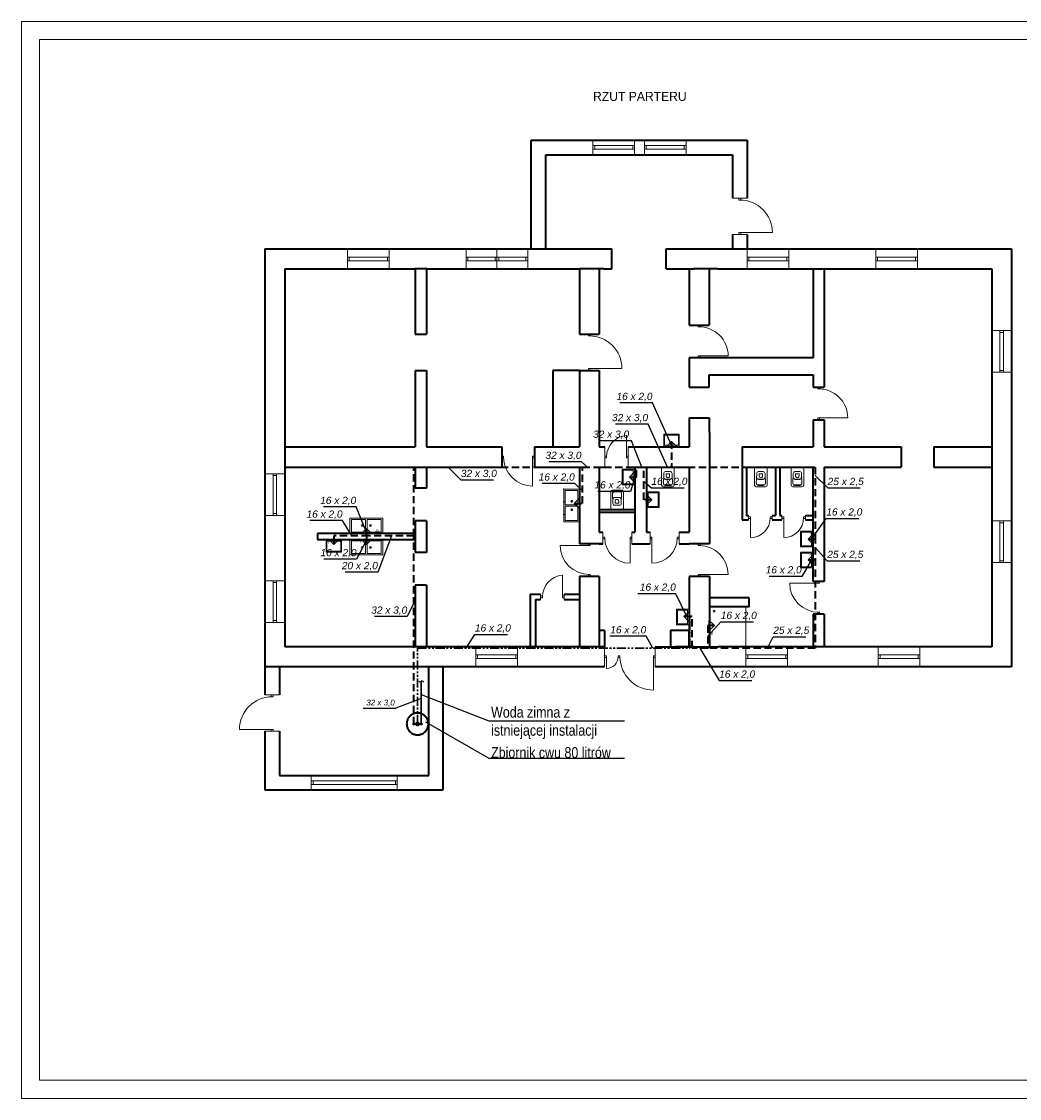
# Model space of a CAD drawing. Header units: millimetres. Extents: x 39871 to 53385, y 51832 to 57813.
# Tile 1 of 88: x 39871 to 42624, y 51832 to 54802. Entities that reach past the tile are written whole.
import ezdxf
from ezdxf import colors
from ezdxf.entities.mleader import LeaderData, LeaderLine
from ezdxf.enums import TextEntityAlignment as Align
from ezdxf.lldxf.tags import DXFTag
from ezdxf.math import Vec2, Vec3

# ---------------------------------------------------------------- set-up
doc = ezdxf.new("R2010")
doc.units = ezdxf.units.MM
doc.linetypes.add('DASHEDX2', pattern=[1.5, 1, -0.5])
doc.linetypes.add('PHANTOM', pattern=[2.5, 1.25, -0.25, 0.25, -0.25, 0.25, -0.25])
for name, color, linetype, lineweight in [('_OZC', 1, 'Continuous', 35), ('cienka', 250, 'Continuous', 18), ('gruba', 8, 'Continuous', 40), ('IS_ARMATURA', 7, 'Continuous', 35), ('IS_KAN_OPIS', 7, 'Continuous', 30), ('IS_KT_OPIS', 100, 'Continuous', 15), ('IS_WC', 1, 'DASHEDX2', 35), ('IS_WZ', 5, 'Continuous', 30), ('KRESKOWANIE', 9, 'Continuous', 0), ('wymiary', 8, 'Continuous', 15)]:
    doc.layers.add(name, color=color, linetype=linetype, lineweight=lineweight)
for name, color, linetype in [('CP_UCSSPEC', 8, 'Continuous'), ('IS_Opisy_działek_Wodociag', 7, 'SOLID'), ('IS_Text_Odbiornikow_Wodociag', 7, 'Continuous')]:
    doc.layers.add(name, color=color, linetype=linetype)
doc.layers.add('IS_Cyrkulacja', color=7, linetype='PHANTOM', lineweight=30, true_color=0x800080)
for name, color, linetype, true_color in [('IS_Inne_Urzadzenia_Therm', 7, 'SOLID', 0x000000), ('IS_Inne_Urzadzenia_Wodociag', 7, 'SOLID', 0x000000), ('IS_Odbiorniki', 7, 'SOLID', 0x000000)]:
    doc.layers.add(name, color=color, linetype=linetype, true_color=true_color)
doc.styles.add('ARIAL', font='ARIALN.TTF')
doc.styles.add('CP_ATTR', font='romans.shx')
doc.styles.get("Standard").update_dxf_attribs({"font": 'GOTHIC.TTF'})
tags = doc.linetypes.add('SOLID', pattern=[10, 10, 0]).pattern_tags.tags
tags[6:7] = [DXFTag(74, 4), DXFTag(75, 0), DXFTag(340, '0'), DXFTag(46, 0.0), DXFTag(50, 0.0), DXFTag(44, 0.0), DXFTag(45, 0.0)]
tags[4:5] = [DXFTag(74, 4), DXFTag(75, 0), DXFTag(340, '0'), DXFTag(46, 0.0), DXFTag(50, 0.0), DXFTag(44, 0.0), DXFTag(45, 0.0)]

# ---------------------------------------------------------------- blocks, each defined once
blk = doc.blocks.new('2dar_Flush03_ff7hats')
for p, q in [((-13.5, 0), (13.5, 0)), ((-17.5, -49), (-17.5, -4)), ((-11.5, -17.6), (-12.5, -44.4)), ((-6.7, -12), (6.7, -12)), ((-4.8, -17.9), (4.8, -17.9)), ((-4.8, -17.9), (-4.8, -23.5)), ((4.8, -17.9), (4.8, -23.5)), ((11.5, -17.6), (12.5, -44.4)), ((17.5, -4), (17.5, -49)), ((-12.5, -54), (12.5, -54)), ((-7.7, -48.9), (7.7, -48.9)), ((-7.7, -50), (7.7, -50)), ((-6.2, -33.2), (6.2, -33.2)), ((-6.2, -33.8), (6.2, -33.8))]:
    blk.add_line(p, q)
for centre, radius, start, end in [((-13.5, -4), 4, 90, 180), ((13.5, -4), 4, 0, 90), ((-12.5, -49), 5, 180, 270), ((12.5, -49), 5, 270, 0)]:
    blk.add_arc(centre, radius, start, end)
for centre, major_axis, start_param, end_param in [((-5.6, -25.7), (0, 7.54), 1.795387, 3.036651), ((-5.6, -26.3), (0, 7.54), 1.783388, 3.036651), ((-6.7, -17.6), (0, 5.59), 0, 1.570796), ((0, -23.5), (0, 5.59), 1.570796, 4.712389), ((5.5, -25.7), (0, 7.62), 3.249935, 4.46248), ((5.5, -26.2), (0, 7.62), 3.249935, 4.473293), ((6.7, -17.6), (0, 5.59), -1.570796, 0), ((-7.7, -43.3), (0, 5.59), 1.664853, 3.141593), ((-7.7, -44.4), (0, 5.59), 1.570796, 3.141593), ((7.7, -43.3), (0, 5.59), 3.141593, 4.618332), ((7.7, -44.4), (0, 5.59), 3.141593, 4.712389)]:
    blk.add_ellipse(centre, major_axis=major_axis, ratio=0.860324, start_param=start_param, end_param=end_param)
at = {"style": 'CP_ATTR', "flags": 9}
for tag in ['OTHER', 'PRICE', 'WEIGHT', 'CHARACTER', 'ORDER-NO', 'PRODUCT-TYPE', 'ARTICLE', 'PRODUCER', 'NUMBER', 'GROUP', 'NAME']:
    blk.add_attdef(tag, text='', height=0.00005, dxfattribs=at).set_placement((-14.7, -2.6), align=Align.MIDDLE_LEFT)
blk = doc.blocks.new('cp_insbp_1')
blk.add_point((0, 0))
at = {"style": 'CP_ATTR', "flags": 9}
for tag in ['FORM', 'TYPE', 'ID', 'WIDTH', 'HEIGHT', 'SYSTEM', 'VERSION', 'PIPE', 'OTHER']:
    blk.add_attdef(tag, text='', height=0.00005, dxfattribs=at).set_placement((-1, 1), align=Align.MIDDLE_LEFT)
blk = doc.blocks.new('cp_insbp_2')
blk.add_point((0, 0))
at = {"style": 'CP_ATTR', "flags": 9}
for tag in ['FORM', 'TYPE', 'ID', 'WIDTH', 'HEIGHT', 'SYSTEM', 'VERSION', 'PIPE', 'OTHER']:
    blk.add_attdef(tag, text='', height=0.00005, dxfattribs=at).set_placement((-1, 1), align=Align.MIDDLE_LEFT)
blk = doc.blocks.new('cp_insbp_3')
blk.add_point((0, 0))
at = {"style": 'CP_ATTR', "flags": 9}
for tag in ['OTHER', 'PIPE', 'VERSION', 'SYSTEM', 'HEIGHT', 'WIDTH', 'ID', 'TYPE', 'FORM']:
    blk.add_attdef(tag, text='', height=0.00005, dxfattribs=at).set_placement((-1, 1), align=Align.MIDDLE_LEFT)
blk = doc.blocks.new('2DARZ_115a_f5x525s')
for p, q in [((-21.5, 0), (21.5, 0)), ((-21.5, 0), (-21.5, -35)), ((21.5, 0), (21.5, -35)), ((-19, -5), (19, -5)), ((-19, -5), (-19, -32.5)), ((19, -5), (19, -32.5)), ((-21.5, -35), (21.5, -35)), ((-19, -32.5), (19, -32.5))]:
    blk.add_line(p, q)
blk.add_circle((0, -10.9), 1.75)
at = {"layer": 'CP_UCSSPEC', "xscale": 0.005, "yscale": 0.005, "zscale": 0.005}
for name, p in [('cp_insbp_2', (-21.5, 0)), ('cp_insbp_1', (0, 0)), ('cp_insbp_3', (21.5, 0))]:
    blk.add_blockref(name, p, dxfattribs=at)
at = {"style": 'CP_ATTR', "flags": 9}
for tag in ['OTHER', 'PRICE', 'WEIGHT', 'CHARACTER', 'ORDER-NO', 'PRODUCT-TYPE', 'ARTICLE', 'PRODUCER', 'NUMBER', 'GROUP', 'NAME']:
    blk.add_attdef(tag, text='', height=0.00005, dxfattribs=at).set_placement((-9.4, -1.2), align=Align.MIDDLE_LEFT)
blk = doc.blocks.new('cp_insbp_4')
blk.add_point((0, 0))
at = {"style": 'CP_ATTR', "flags": 9}
for tag in ['FORM', 'TYPE', 'ID', 'WIDTH', 'HEIGHT', 'SYSTEM', 'VERSION', 'PIPE', 'OTHER']:
    blk.add_attdef(tag, text='', height=0.0000025, dxfattribs=at).set_placement((0, 0), align=Align.MIDDLE_LEFT)
blk = doc.blocks.new('G$CBFF5C414')
for p, q in [((0, 43), (90.4, 43)), ((0, 0), (0, 43)), ((4, 39), (43.2, 39)), ((4, 4), (4, 39)), ((43.2, 39), (43.2, 4)), ((86.4, 39), (47.2, 39)), ((47.2, 39), (47.2, 4)), ((86.4, 4), (86.4, 39)), ((90.4, 43), (90.4, 0)), ((90.4, 0), (0, 0)), ((43.2, 4), (4, 4)), ((47.2, 4), (86.4, 4))]:
    blk.add_line(p, q)
for centre in [(33.6, 20.7), (56.8, 20.7)]:
    blk.add_circle(centre, 2.5)
at = {"layer": 'CP_UCSSPEC'}
for name, p, xscale, yscale, zscale in [('cp_insbp_2', (0, 43), 0.005, 0.005, 0.005), ('cp_insbp_1', (35, 43), 0.005, 0.005, 0.005), ('cp_insbp_3', (70, 43), 0.005, 0.005, 0.005), ('cp_insbp_4', (35, 21.5), 0.1, 0.1, 0.1), ('cp_insbp_4', (55.4, 21.5), -0.1, 0.1, 0.1)]:
    blk.add_blockref(name, p, dxfattribs=dict(at, xscale=xscale, yscale=yscale, zscale=zscale))
at = {"style": 'CP_ATTR', "flags": 9}
for tag in ['NAME', 'GROUP', 'NUMBER', 'PRODUCER', 'ARTICLE', 'PRODUCT-TYPE', 'ORDER-NO', 'CHARACTER', 'WEIGHT', 'PRICE', 'OTHER']:
    blk.add_attdef(tag, text='', height=0.00005, dxfattribs=at).set_placement((20.8, 43), align=Align.MIDDLE_LEFT)
blk = doc.blocks.new('G$C05CD4EAE')
at = {"layer": 'cienka'}
for p, q in [((975, 1792), (975, 1752)), ((1090, 1792), (1090, 1752)), ((1117, 1792), (1117, 1752)), ((1232, 1792), (1232, 1752)), ((1090, 1777), (975, 1777)), ((1090, 1767), (975, 1767)), ((980, 1777), (980, 1767)), ((1085, 1777), (1085, 1767)), ((1232, 1777), (1117, 1777)), ((1232, 1767), (1117, 1767)), ((1122, 1777), (1122, 1767)), ((1227, 1777), (1227, 1767)), ((1400, 1632), (1360, 1632)), ((1377.5, 1627), (1377.5, 1632)), ((1377.5, 1627), (1382.5, 1627)), ((1382.5, 1627), (1382.5, 1632)), ((1400, 1532), (1360, 1532)), ((1382.5, 1537), (1377.5, 1537)), ((1377.5, 1532), (1377.5, 1537)), ((1380, 1537), (1470, 1537)), ((1382.5, 1532), (1382.5, 1537)), ((298, 1492), (298, 1437)), ((413, 1492), (413, 1437)), ((625, 1492), (625, 1437)), ((710, 1492), (710, 1437)), ((795, 1492), (795, 1437)), ((1400, 1492), (1400, 1437)), ((1515, 1492), (1515, 1437)), ((1755, 1492), (1755, 1437)), ((1870, 1492), (1870, 1437)), ((413, 1469.5), (298, 1469.5)), ((413, 1459.5), (298, 1459.5)), ((303, 1469.5), (303, 1459.5)), ((408, 1469.5), (408, 1459.5)), ((625, 1469.5), (710, 1469.5)), ((625, 1459.5), (710, 1459.5)), ((630, 1469.5), (630, 1459.5)), ((705, 1469.5), (705, 1459.5)), ((795, 1469.5), (710, 1469.5)), ((795, 1459.5), (710, 1459.5)), ((715, 1469.5), (715, 1459.5)), ((790, 1469.5), (790, 1459.5)), ((1515, 1469.5), (1400, 1469.5)), ((1515, 1459.5), (1400, 1459.5)), ((1405, 1469.5), (1405, 1459.5)), ((1510, 1469.5), (1510, 1459.5)), ((1870, 1469.5), (1755, 1469.5)), ((1870, 1459.5), (1755, 1459.5)), ((1760, 1469.5), (1760, 1459.5)), ((1865, 1469.5), (1865, 1459.5)), ((1265.5, 1277), (1265.5, 1282)), ((1270.5, 1277), (1270.5, 1282)), ((962.5, 1252), (962.5, 1257)), ((962.5, 1252), (967.5, 1252)), ((967.5, 1252), (967.5, 1257)), ((1265.5, 1277), (1270.5, 1277)), ((2075, 1267), (2130, 1267)), ((2097.5, 1267), (2097.5, 1152)), ((2097.5, 1262), (2107.5, 1262)), ((2107.5, 1267), (2107.5, 1152)), ((1240.5, 1192), (1240.5, 1192)), ((1270.5, 1197), (1265.5, 1197)), ((1265.5, 1192), (1265.5, 1197)), ((1268, 1197), (1348, 1197)), ((1270.5, 1192), (1270.5, 1197)), ((967.5, 1162), (962.5, 1162)), ((962.5, 1157), (962.5, 1162)), ((965, 1162), (1055, 1162)), ((967.5, 1157), (967.5, 1162)), ((2075, 1152), (2130, 1152)), ((2097.5, 1157), (2107.5, 1157)), ((1595.3, 1106), (1595.3, 1111)), ((1595.3, 1106), (1600.3, 1106)), ((1600.3, 1106), (1600.3, 1111)), ((1600.3, 1026), (1595.3, 1026)), ((1595.3, 1021), (1595.3, 1026)), ((1597.8, 1026), (1677.8, 1026)), ((1600.3, 1021), (1600.3, 1026)), ((1067.5, 918), (1067.5, 978)), ((1007.5, 946), (1007.5, 890)), ((1007.5, 910.5), (1007.5, 925.5)), ((1072.5, 890), (1072.5, 946)), ((728.5, 920.5), (723.5, 920.5)), ((728.5, 915.5), (723.5, 915.5)), ((728.5, 915.5), (728.5, 920.5)), ((808.5, 915.5), (808.5, 920.5)), ((808.5, 920.5), (813.5, 920.5)), ((808.5, 918), (808.5, 838)), ((808.5, 915.5), (813.5, 915.5)), ((1012.5, 920.5), (1007.5, 920.5)), ((1012.5, 915.5), (1007.5, 915.5)), ((1012.5, 915.5), (1012.5, 920.5)), ((1067.5, 915.5), (1067.5, 920.5)), ((1067.5, 920.5), (1072.5, 920.5)), ((1067.5, 915.5), (1072.5, 915.5)), ((70, 872), (125, 872)), ((92.5, 872), (92.5, 757)), ((92.5, 867), (102.5, 867)), ((102.5, 872), (102.5, 757)), ((70, 757), (125, 757)), ((92.5, 762), (102.5, 762)), ((1404.2, 757), (1404.2, 745)), ((1409.2, 753.5), (1404.2, 753.5)), ((1409.2, 748.5), (1404.2, 748.5)), ((1409.2, 748.5), (1409.2, 753.5)), ((1409.2, 751), (1409.2, 696)), ((1464.2, 748.5), (1464.2, 753.5)), ((1464.2, 753.5), (1469.2, 753.5)), ((1464.2, 748.5), (1469.2, 748.5)), ((1469.2, 757), (1469.2, 745)), ((1496.2, 757), (1496.2, 745)), ((1501.2, 753.5), (1496.2, 753.5)), ((1501.2, 748.5), (1496.2, 748.5)), ((1501.2, 748.5), (1501.2, 753.5)), ((1501.2, 751), (1501.2, 696)), ((1556.2, 748.5), (1556.2, 753.5)), ((1556.2, 753.5), (1561.2, 753.5)), ((1556.2, 748.5), (1561.2, 748.5)), ((1561.2, 757), (1561.2, 745)), ((2075, 742), (2130, 742)), ((2097.5, 742), (2097.5, 627)), ((2097.5, 737), (2107.5, 737)), ((2107.5, 742), (2107.5, 627)), ((1002.5, 711), (1002.5, 679)), ((1007.5, 697.5), (1002.5, 697.5)), ((1007.5, 692.5), (1002.5, 692.5)), ((1007.5, 692.5), (1007.5, 697.5)), ((1077.5, 692.5), (1077.5, 697.5)), ((1077.5, 697.5), (1082.5, 697.5)), ((1077.5, 695), (1077.5, 625)), ((1077.5, 692.5), (1082.5, 692.5)), ((1082.5, 711), (1082.5, 679)), ((1132.5, 711), (1132.5, 679)), ((1137.5, 697.5), (1132.5, 697.5)), ((1137.5, 692.5), (1132.5, 692.5)), ((1137.5, 692.5), (1137.5, 697.5)), ((1137.5, 695), (1137.5, 625)), ((1207.5, 692.5), (1207.5, 697.5)), ((1207.5, 697.5), (1212.5, 697.5)), ((1207.5, 692.5), (1212.5, 692.5)), ((1212.5, 711), (1212.5, 679)), ((965, 674), (885, 674)), ((962.5, 674), (962.5, 679)), ((962.5, 674), (967.5, 674)), ((967.5, 674), (967.5, 679)), ((1265.5, 674), (1265.5, 679)), ((1265.5, 674), (1270.5, 674)), ((1270.5, 674), (1270.5, 679)), ((2075, 627), (2130, 627)), ((2097.5, 632), (2107.5, 632)), ((967.5, 594), (962.5, 594)), ((962.5, 589), (962.5, 594)), ((967.5, 589), (967.5, 594)), ((1270.5, 594), (1265.5, 594)), ((1265.5, 589), (1265.5, 594)), ((1268, 594), (1348, 594)), ((1270.5, 589), (1270.5, 594)), ((70, 577), (125, 577)), ((92.5, 577), (92.5, 462)), ((92.5, 572), (102.5, 572)), ((102.5, 577), (102.5, 462)), ((890.8, 532.5), (890.8, 592.5)), ((1597.8, 570), (1517.8, 570)), ((1595.3, 570), (1595.3, 575)), ((1595.3, 570), (1600.3, 570)), ((1600.3, 570), (1600.3, 575)), ((830.8, 525), (830.8, 540)), ((835.8, 535), (830.8, 535)), ((835.8, 530), (835.8, 535)), ((890.8, 530), (890.8, 535)), ((890.8, 535), (895.8, 535)), ((895.8, 525), (895.8, 540)), ((835.8, 530), (830.8, 530)), ((890.8, 530), (895.8, 530)), ((1600.3, 490), (1595.3, 490)), ((1595.3, 485), (1595.3, 490)), ((1600.3, 485), (1600.3, 490)), ((70, 462), (125, 462)), ((92.5, 467), (102.5, 467)), ((652, 395), (652, 340)), ((767, 395), (767, 340)), ((1007, 340), (1007, 395)), ((1147, 340), (1147, 395)), ((1397, 395), (1397, 340)), ((1512, 395), (1512, 340)), ((1762, 395), (1762, 340)), ((1877, 395), (1877, 340)), ((767, 372.5), (652, 372.5)), ((767, 362.5), (652, 362.5)), ((657, 372.5), (657, 362.5)), ((762, 372.5), (762, 362.5)), ((1007, 370), (1012, 370)), ((1007, 365), (1012, 365)), ((1012, 365), (1012, 370)), ((1012, 367.5), (1012, 335)), ((1044.5, 365), (1044.5, 370)), ((1044.5, 370), (1049.5, 370)), ((1044.5, 365), (1049.5, 365)), ((1049.5, 365), (1049.5, 370)), ((1142, 365), (1142, 370)), ((1142, 370), (1147, 370)), ((1142, 275.6), (1142, 367.5)), ((1142, 365), (1147, 365)), ((1512, 372.5), (1397, 372.5)), ((1512, 362.5), (1397, 362.5)), ((1402, 372.5), (1402, 362.5)), ((1507, 372.5), (1507, 362.5)), ((1877, 372.5), (1762, 372.5)), ((1877, 362.5), (1762, 362.5)), ((1767, 372.5), (1767, 362.5)), ((1872, 372.5), (1872, 362.5)), ((70, 262), (110, 262)), ((87.5, 257), (87.5, 262)), ((87.5, 257), (92.5, 257)), ((92.5, 257), (92.5, 262)), ((90, 167), (0, 167)), ((70, 162), (110, 162)), ((92.5, 167), (87.5, 167)), ((87.5, 162), (87.5, 167)), ((92.5, 162), (92.5, 167)), ((198, 40), (198, 0)), ((435, 40), (435, 0)), ((435, 25), (198, 25)), ((435, 15), (198, 15)), ((203, 25), (203, 15)), ((430, 25), (430, 15))]:
    blk.add_line(p, q, dxfattribs=at)
for centre, radius, start, end in [((1380, 1537), 90, 0, 90), ((965, 1162), 90, 0, 90), ((1268, 1197), 80, 0, 91.7357), ((1597.8, 1026), 80, 0, 91.7357), ((1072.9, 917.8), 60.4, 95.142, 179.8371), ((808.5, 918), 80, 180, 270), ((1409.2, 751), 55, 270, 0), ((1501.2, 751), 55, 270, 0), ((1077.5, 695), 70, 180, 270), ((1137.5, 695), 70, 270, 0), ((965, 674), 80, 180, 270), ((1268, 594), 80, 0, 90), ((895.8, 532.5), 60, 94.7802, 180), ((1597.8, 570), 80, 180, 270), ((1012, 367.5), 32.5, 270, 0), ((1142, 368.1), 92.5, 180.3917, 270), ((90, 167), 90, 90, 180)]:
    blk.add_arc(centre, radius, start, end, dxfattribs=at)
at = {"layer": 'gruba'}
for p, q in [((805, 1492), (805, 1792)), ((805, 1792), (1400, 1792)), ((1400, 1792), (1400, 1632)), ((845, 1492), (845, 1752)), ((845, 1752), (1360, 1752)), ((1360, 1752), (1360, 1632)), ((1360, 1532), (1360, 1492)), ((1400, 1532), (1400, 1492)), ((70, 1492), (1027, 1492)), ((70, 1492), (70, 262)), ((1027, 1437), (1027, 1492)), ((1177, 1492), (2130, 1492)), ((1177, 1437), (1177, 1492)), ((2130, 1492), (2130, 340)), ((125, 1437), (485, 1437)), ((125, 1437), (125, 946)), ((485, 1437), (485, 1257)), ((517, 1437), (485, 1437)), ((515.5, 1437), (515.5, 1257)), ((517, 1437), (939, 1437)), ((937.5, 1437), (937.5, 1257)), ((1005, 1437), (939, 1437)), ((992.5, 1437), (992.5, 1257)), ((1005, 1437), (1027, 1437)), ((1177, 1437), (1253, 1437)), ((1240.5, 1437), (1240.5, 1282)), ((1319, 1437), (1253, 1437)), ((1295.5, 1437), (1295.5, 1282)), ((1319, 1437), (2075, 1437)), ((1582.5, 1437), (1582.5, 1192)), ((1613, 1437), (1613, 1111)), ((2075, 1437), (2075, 946)), ((1240.5, 1282), (1295.5, 1282)), ((485, 1257), (515.5, 1257)), ((937.5, 1257), (992.5, 1257)), ((1582.5, 1192), (1240.5, 1192)), ((1240.5, 1192), (1240.5, 1145)), ((485, 1157), (485, 946)), ((485, 1157), (515.5, 1157)), ((515.5, 1157), (515.5, 946)), ((937.5, 1157), (864.5, 1157)), ((864.5, 1157), (864.5, 946)), ((937.5, 1157), (937.5, 946)), ((937.5, 1157), (992.5, 1157)), ((992.5, 1157), (992.5, 946)), ((1240.5, 1145), (1240.5, 1111)), ((1295.5, 1145), (1582.5, 1145)), ((1295.5, 1111), (1295.5, 1145)), ((1582.5, 1145), (1582.5, 1111)), ((1240.5, 1111), (1295.5, 1111)), ((1582.5, 1111), (1613, 1111)), ((1240.5, 1026), (1295.5, 1026)), ((1240.5, 1026), (1240.5, 946)), ((1295.5, 1026), (1296.2, 946)), ((1582.5, 1021), (1613, 1021)), ((1582.5, 1021), (1582.5, 946)), ((1613, 1021), (1613, 946)), ((125, 946), (485, 946)), ((125, 946), (125, 890)), ((515.5, 946), (723.5, 946)), ((723.5, 946), (723.5, 890)), ((813.5, 946), (937.5, 946)), ((813.5, 946), (813.5, 890)), ((992.5, 946), (1007.5, 946)), ((1072.5, 946), (1240.5, 946)), ((1296.2, 946), (1296.2, 890)), ((1386.2, 946), (1582.5, 946)), ((1386.2, 946), (1386.2, 890)), ((1613, 946), (1825, 946)), ((1825, 946), (1825, 890)), ((1915, 946), (2075, 946)), ((1915, 946), (1915, 890)), ((2075, 946), (2075, 890)), ((125, 890), (723.5, 890)), ((125, 890), (125, 395)), ((485, 890), (485, 832)), ((515.5, 890), (515.5, 832)), ((813.5, 890), (937.5, 890)), ((937.5, 890), (937.5, 679)), ((992.5, 890), (1007.5, 890)), ((992.5, 890), (992.5, 711)), ((1072.5, 890), (1240.5, 890)), ((1090.5, 890), (1090.5, 711)), ((1122.5, 890), (1122.5, 711)), ((1240.5, 890), (1240.5, 711)), ((1296.2, 890), (1296.2, 679)), ((1386.2, 890), (1582.5, 890)), ((1386.2, 890), (1386.2, 745)), ((1398.2, 890), (1398.2, 757)), ((1478.2, 890), (1478.2, 757)), ((1490.2, 890), (1490.2, 757)), ((1582.5, 575), (1582.5, 890)), ((1613, 890), (1825, 890)), ((1613, 890), (1613, 575)), ((1915, 890), (2075, 890)), ((2075, 890), (2075, 395)), ((515.5, 832), (485, 832)), ((992.5, 773), (1090.5, 773)), ((992.5, 766), (1090.5, 766)), ((1386.2, 745), (1404.2, 745)), ((1398.2, 757), (1404.2, 757)), ((1469.2, 757), (1478.2, 757)), ((1469.2, 745), (1496.2, 745)), ((1490.2, 757), (1496.2, 757)), ((1561.2, 757), (1582.5, 757)), ((1561.2, 745), (1582.5, 745)), ((485, 742), (485, 655)), ((515.5, 742), (485, 742)), ((515.5, 742), (515.5, 655)), ((485, 707), (215, 707)), ((215, 707), (215, 691)), ((215, 691), (485, 691)), ((992.5, 711), (1002.5, 711)), ((1082.5, 711), (1090.5, 711)), ((1122.5, 711), (1132.5, 711)), ((1212.5, 711), (1240.5, 711)), ((515.5, 655), (485, 655)), ((1003.5, 679), (937.5, 679)), ((992.5, 679), (1002.5, 679)), ((1082.5, 679), (1132.5, 679)), ((1212.5, 679), (1240.5, 679)), ((1296.2, 679), (1240.5, 679)), ((485, 565), (485, 395)), ((515.5, 565), (485, 565)), ((515.5, 565), (515.5, 395)), ((992.5, 589), (937.5, 589)), ((937.5, 589), (937.5, 395)), ((992.5, 589), (992.5, 395)), ((1240.5, 589), (1240.5, 395)), ((1296.2, 589), (1240.5, 589)), ((1296.2, 589), (1296.2, 395)), ((1613, 575), (1582.5, 575)), ((801.8, 540), (801.8, 395)), ((801.8, 540), (830.8, 540)), ((895.8, 540), (937.5, 540)), ((816.8, 525), (816.8, 395)), ((816.8, 525), (830.8, 525)), ((895.8, 525), (937.5, 525)), ((1406.2, 530), (1296.2, 530)), ((1406.2, 505), (1296.2, 505)), ((1406.2, 505), (1406.2, 530)), ((1613, 485), (1582.5, 485)), ((1582.5, 485), (1582.5, 395)), ((1613, 485), (1613, 395)), ((1006.5, 440), (992.5, 440)), ((1006.5, 440), (1006.5, 395)), ((1240.5, 440), (1188.5, 440)), ((1188.5, 440), (1188.5, 395)), ((1240.5, 395), (1240.5, 440)), ((485, 395), (125, 395)), ((517, 395), (485, 395)), ((563.3, 395), (517, 395)), ((808.3, 395), (563.3, 395)), ((939, 395), (808.3, 395)), ((1007, 395), (939, 395)), ((1147, 395), (1319.7, 395)), ((1253, 395), (1203, 395)), ((1638, 395), (1319.7, 395)), ((2075, 395), (1638, 395)), ((808.3, 340), (70, 340)), ((110, 340), (110, 262)), ((522, 40), (522, 340)), ((562, 0), (562, 340)), ((1007, 340), (808.3, 340)), ((1638, 340), (1147, 340)), ((2130, 340), (1638, 340)), ((70, 162), (70, 45)), ((110, 162), (110, 40)), ((70, 45), (70, 0)), ((110, 40), (522, 40)), ((70, 0), (562, 0))]:
    blk.add_line(p, q, dxfattribs=at)
at = {"layer": 'KRESKOWANIE', "ltscale": 20}
blk.add_lwpolyline([(1296.2, 505), (1397, 505), (1397, 395), (1296.2, 395)], close=True, dxfattribs=at)
blk.add_circle((1309.1, 492.7), 2.5, dxfattribs=at)
for p, rotation in [((1191.8, 946), 179.9999999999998), ((1090.5, 862.9), 269.9999999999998), ((1122.5, 800.5), 89.99999999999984), ((1582.5, 691.8), 269.9999999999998), ((260.3, 691), 359.9999999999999), ((1582.5, 634.4), 269.9999999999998), ((1240.5, 476.8), 269.9999999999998)]:
    blk.add_blockref('2DARZ_115a_f5x525s', p, dxfattribs=dict(at, rotation=rotation))
at = {"layer": 'KRESKOWANIE', "ltscale": 20, "xscale": -1}
for p in [(1181.8, 890), (1438.2, 890), (1539, 890)]:
    blk.add_blockref('2dar_Flush03_ff7hats', p, dxfattribs=at)
for name, p, rotation in [('G$CBFF5C414', (937.5, 829.7), 89.9999999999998), ('2dar_Flush03_ff7hats', (1041.5, 773), 179.9999999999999), ('G$CBFF5C414', (304.8, 750), 180)]:
    blk.add_blockref(name, p, dxfattribs=dict(at, rotation=rotation))
at = {"layer": 'KRESKOWANIE', "ltscale": 20}
blk.add_blockref('G$CBFF5C414', (304.8, 648), dxfattribs=at)
at = {"layer": 'wymiary', "insert": (975.3, 1925.3), "char_height": 25, "attachment_point": 1}
blk.add_mtext_dynamic_manual_height_columns('RZUT PARTERU', width=17463.969, gutter_width=125, heights=[0], dxfattribs=at)
blk = doc.blocks.new('_None')
blk = doc.blocks.new('G$CC8DB730E')
at = {"layer": 'IS_Inne_Urzadzenia_Wodociag'}
blk.add_hatch(color=256, dxfattribs=at).paths.add_polyline_path([(34.3, 47.5), (25.7, 47.5), (30, 40)])
at = {"layer": 'IS_ARMATURA'}
for centre, radius in [((20, 45), 2), ((20, 45), 1), ((40, 45), 2), ((40, 45), 1)]:
    blk.add_circle(centre, radius, dxfattribs=at)
for points in [[(30, 75), (28.5, 75), (25.6, 74.8), (21.3, 73.8), (17.3, 72.3), (13.6, 70.3), (10.3, 67.7), (7.3, 64.7), (4.7, 61.4), (2.7, 57.7), (1.2, 53.7), (0.2, 49.4), (0, 46.5), (0, 45)], [(60, 45), (60, 46.5), (59.8, 49.4), (58.8, 53.7), (57.3, 57.7), (55.3, 61.4), (52.7, 64.7), (49.7, 67.7), (46.4, 70.3), (42.7, 72.3), (38.7, 73.8), (34.4, 74.8), (31.5, 75), (30, 75)], [(0, 45), (0, 43.5), (0.2, 40.6), (1.2, 36.3), (2.7, 32.3), (4.7, 28.6), (7.3, 25.3), (10.3, 22.3), (13.6, 19.7), (17.3, 17.7), (21.3, 16.2), (25.6, 15.2), (28.5, 15), (30, 15)], [(30, 15), (31.5, 15), (34.4, 15.2), (38.7, 16.2), (42.7, 17.7), (46.4, 19.7), (49.7, 22.3), (52.7, 25.3), (55.3, 28.6), (57.3, 32.3), (58.8, 36.3), (59.8, 40.6), (60, 43.5), (60, 45)]]:
    blk.add_open_spline(points, degree=3, knots=[0, 0, 0, 0, 4.445133, 8.780589, 13.042954, 17.26, 21.452702, 25.637772, 29.830474, 34.04752, 38.309885, 42.645341, 47.090474, 47.090474, 47.090474, 47.090474], dxfattribs=at)
at = {"layer": 'IS_Inne_Urzadzenia_Wodociag'}
for p, q in [((34.3, 47.5), (25.7, 47.5)), ((25.7, 47.5), (30, 40)), ((30, 40), (34.3, 47.5)), ((34.3, 47.5), (34.3, 47.5))]:
    blk.add_line(p, q, dxfattribs=at)
blk.add_ellipse((30, 45), major_axis=(-4.31, -2.53), ratio=1, dxfattribs=at)

msp = doc.modelspace()

# ---------------------------------------------------------------- hatches: boundary and pattern name
at = {"layer": 'IS_Opisy_działek_Wodociag'}
h = msp.add_hatch(color=1, dxfattribs=at)
edge = h.paths.add_edge_path()
edge.add_arc((41419.1, 53572.3), 2.4, 0, 360)
h = msp.add_hatch(color=1, dxfattribs=at)
edge = h.paths.add_edge_path()
edge.add_arc((41567.7, 53572.2), 2.4, 0, 360)
h = msp.add_hatch(color=1, dxfattribs=at)
edge = h.paths.add_edge_path()
edge.add_arc((41587.9, 53572.3), 2.4, 0, 360)
h = msp.add_hatch(color=1, dxfattribs=at)
edge = h.paths.add_edge_path()
edge.add_arc((41664.4, 53572.3), 2.4, 0, 360)
h = msp.add_hatch(color=1, dxfattribs=at)
edge = h.paths.add_edge_path()
edge.add_arc((40822.8, 53382.9), 2.4, 0, 360)
h = msp.add_hatch(color=1, dxfattribs=at)
edge = h.paths.add_edge_path()
edge.add_arc((42060.3, 53374.3), 2.4, 0, 360)
h = msp.add_hatch(color=1, dxfattribs=at)
edge = h.paths.add_edge_path()
edge.add_arc((42060.3, 53316.7), 2.4, 0, 360)
h = msp.add_hatch(color=215, dxfattribs=at)
edge = h.paths.add_edge_path()
edge.add_arc((41714.4, 53160.5), 2.4, 0, 360)
h = msp.add_hatch(color=1, dxfattribs=at)
edge = h.paths.add_edge_path()
edge.add_arc((41714.4, 53160.5), 2.4, 0, 360)
h = msp.add_hatch(color=1, dxfattribs=at)
edge = h.paths.add_edge_path()
edge.add_arc((41764.6, 53073.5), 2.4, 0, 360)
at = {"layer": 'IS_Text_Odbiornikow_Wodociag'}
h = msp.add_hatch(color=1, dxfattribs=at)
edge = h.paths.add_edge_path()
edge.add_arc((40953.6, 53382.9), 2.4, 0, 360)

# ---------------------------------------------------------------- linework, layer by layer
at = {"layer": 'cienka'}
for p, q in [((39871.3, 51831.6), (39871.3, 54801.6)), ((39871.3, 54801.6), (44071.3, 54801.6)), ((39921.3, 51881.6), (39921.3, 54751.6)), ((39921.3, 54751.6), (44021.3, 54751.6))]:
    msp.add_line(p, q, dxfattribs=at)
at = {"layer": 'IS_Cyrkulacja', "ltscale": 20}
for p, q in [((41714.4, 53073.6), (41714.4, 53160.5)), ((40963.6, 53073.5), (41714.4, 53073.6)), ((40963.6, 52864.5), (40963.6, 53073.5))]:
    msp.add_line(p, q, dxfattribs=at)
at = {"layer": 'IS_Inne_Urzadzenia_Therm', "ltscale": 10, "start_tangent": (-0.814769, 0.579786), "end_tangent": (-0.569156, 0.82223)}
msp.add_spline([(40981.1, 52980), (40973.3, 52982.2), (40971.2, 52979.8), (40967.8, 52982.8)], degree=3, dxfattribs=at)
at = {"layer": 'IS_KT_OPIS', "color": 0}
for p, q in [((44021.3, 51881.6), (39921.3, 51881.6)), ((44071.3, 51831.6), (39871.3, 51831.6)), ((39871.3, 51831.6), (44071.3, 51831.6)), ((39871.3, 51831.6), (42841.3, 51831.6))]:
    msp.add_line(p, q, dxfattribs=at)
at = {"layer": 'IS_Odbiorniki'}
for p, q in [((41650.3, 53629.1), (41664.4, 53643.2)), ((41664.4, 53643.2), (41678.5, 53629.1)), ((41678.5, 53629.1), (41650.3, 53629.1)), ((41548.4, 53545.4), (41562.5, 53559.5)), ((41562.5, 53559.5), (41562.5, 53531.3)), ((41562.5, 53531.3), (41548.4, 53545.4)), ((41595.4, 53468.8), (41595.4, 53497)), ((41595.4, 53497), (41609.5, 53482.9)), ((41395.7, 53472.3), (41409.8, 53486.4)), ((41409.8, 53458.2), (41395.7, 53472.3)), ((41409.8, 53486.4), (41409.8, 53458.2)), ((41609.5, 53482.9), (41595.4, 53468.8)), ((40808.7, 53389.6), (40822.8, 53403.7)), ((40822.8, 53403.7), (40836.9, 53389.6)), ((40732.8, 53359.1), (40718.7, 53373.2)), ((40718.7, 53373.2), (40746.9, 53373.2)), ((40746.9, 53373.2), (40732.8, 53359.1)), ((40836.9, 53389.6), (40808.7, 53389.6)), ((40822.8, 53359.4), (40808.7, 53373.5)), ((40808.7, 53373.5), (40836.9, 53373.5)), ((40836.9, 53373.5), (40822.8, 53359.4)), ((42041, 53374.3), (42055.1, 53388.4)), ((42055.1, 53360.2), (42041, 53374.3)), ((42055.1, 53388.4), (42055.1, 53360.2)), ((42041, 53316.7), (42055.1, 53330.8)), ((42055.1, 53302.6), (42041, 53316.7)), ((42055.1, 53330.8), (42055.1, 53302.6)), ((41698.5, 53160.5), (41712.6, 53174.6)), ((41712.6, 53174.6), (41712.6, 53146.4)), ((41712.6, 53146.4), (41698.5, 53160.5)), ((41768.4, 53121.8), (41768.4, 53150)), ((41768.4, 53150), (41782.5, 53135.9)), ((41782.5, 53135.9), (41768.4, 53121.8))]:
    msp.add_line(p, q, dxfattribs=at)
at = {"layer": 'IS_Opisy_działek_Wodociag'}
for p, q in [((41611.8, 53749.7), (41521.9, 53749.7)), ((41664.4, 53633.4), (41611.8, 53749.7)), ((41599.5, 53691.4), (41509.5, 53691.4)), ((41652.9, 53572.3), (41599.5, 53691.4)), ((41553.4, 53645.4), (41463.4, 53645.4)), ((41582.6, 53572.3), (41553.4, 53645.4)), ((41415.9, 53587.4), (41326, 53587.4)), ((41432.8, 53572.3), (41415.9, 53587.4)), ((41048.1, 53572.3), (41083.1, 53537.3)), ((42060.3, 53549.9), (42095, 53515.2)), ((41083.1, 53537.3), (41173, 53537.3)), ((41397.2, 53527.5), (41307.3, 53527.5)), ((41419.1, 53507.3), (41397.2, 53527.5)), ((41563.4, 53545.4), (41551, 53505.8)), ((41587.9, 53533.8), (41608.8, 53515.5)), ((41551, 53505.8), (41461.1, 53505.8)), ((41608.8, 53515.5), (41698.7, 53515.5)), ((42095, 53515.2), (42184.9, 53515.2)), ((40794.5, 53462.9), (40704.6, 53462.9)), ((40822.8, 53393.3), (40794.5, 53462.9)), ((42050.7, 53374.3), (42091.2, 53431.1)), ((42091.2, 53431.1), (42181.1, 53431.1)), ((40756.8, 53425.2), (40666.8, 53425.2)), ((40782.4, 53382.9), (40756.8, 53425.2)), ((40822.8, 53371.2), (40795.3, 53318.8)), ((40891.4, 53382.9), (40854.2, 53283.1)), ((42060.3, 53351), (42093.9, 53314)), ((40795.3, 53318.8), (40705.3, 53318.8)), ((42050.7, 53316.7), (42023.3, 53271.5)), ((42093.9, 53314), (42183.9, 53314)), ((40854.2, 53283.1), (40764.2, 53283.1)), ((42023.3, 53271.5), (41933.4, 53271.5)), ((41676.1, 53223.7), (41571, 53223.7)), ((41706.4, 53160.5), (41676.1, 53223.7)), ((40953.6, 53198), (40935.3, 53160.4)), ((40935.3, 53160.4), (40845.3, 53160.4)), ((41764.6, 53106.4), (41800.1, 53145.8)), ((41800.1, 53145.8), (41890.1, 53145.8)), ((41097.4, 53073.5), (41121.8, 53111.2)), ((41121.8, 53111.2), (41211.8, 53111.2)), ((41594.6, 53106.1), (41493.7, 53106.1)), ((41612.5, 53073.6), (41594.6, 53106.1)), ((41928.8, 53073.5), (41944.9, 53104.8)), ((41944.9, 53104.8), (42034.8, 53104.8)), ((41742.8, 53073.5), (41795.6, 52983.9)), ((41795.6, 52983.9), (41885.5, 52983.9)), ((40973.6, 52934.5), (40904, 52908.3)), ((40814, 52908.3), (40904, 52908.3))]:
    msp.add_line(p, q, dxfattribs=at)
at = {"layer": 'IS_WC', "ltscale": 20}
for p, q in [((41664.4, 53643.2), (41664.4, 53572.3)), ((40953.6, 53382.9), (40953.6, 53572.3)), ((40953.6, 53572.3), (41419.1, 53572.3)), ((41419.1, 53472.3), (41419.1, 53572.3)), ((41419.1, 53572.3), (41567.7, 53572.2)), ((41567.7, 53572.2), (41587.9, 53572.3)), ((41567.7, 53545.4), (41567.7, 53572.2)), ((41587.9, 53482.9), (41587.9, 53572.3)), ((41587.9, 53572.3), (41679.8, 53572.3)), ((41679.8, 53572.3), (42060.3, 53572.3)), ((42060.3, 53572.3), (42060.3, 53381.7)), ((41548.4, 53545.4), (41567.7, 53545.4)), ((41395.7, 53472.3), (41419.1, 53472.3)), ((41609.5, 53482.9), (41587.9, 53482.9)), ((40822.8, 53382.9), (40822.8, 53403.7)), ((40829.3, 53382.9), (40732.8, 53382.9)), ((40732.8, 53382.9), (40732.8, 53359.1)), ((40822.8, 53382.9), (40822.8, 53359.4)), ((40953.6, 53382.9), (40829.3, 53382.9)), ((40953.6, 52864.5), (40953.6, 53382.9)), ((42041, 53374.3), (42060.3, 53374.3)), ((42060.3, 53381.7), (42060.3, 53320.4)), ((42041, 53316.7), (42060.3, 53316.7)), ((42060.3, 53320.4), (42060.3, 53073.5)), ((41714.4, 53160.5), (41698.5, 53160.5)), ((41720.9, 53160.5), (41714.4, 53160.5)), ((41720.9, 53073.5), (41720.9, 53160.5)), ((41782.5, 53135.9), (41764.6, 53135.9)), ((41764.6, 53135.9), (41764.6, 53073.5)), ((41764.6, 53073.5), (41720.9, 53073.5)), ((42060.3, 53073.5), (41764.6, 53073.5))]:
    msp.add_line(p, q, dxfattribs=at)
at = {"layer": 'IS_WZ', "linetype": 'Continuous', "ltscale": 2}
msp.add_line((40973.6, 52864.5), (40973.6, 52982.4), dxfattribs=at)

# ---------------------------------------------------------------- block references
at = {"layer": '_OZC'}
msp.add_blockref('G$CC8DB730E', (40933.6, 52819.5), dxfattribs=at)
at = {"layer": 'cienka'}
msp.add_blockref('G$C05CD4EAE', (40472.5, 52682.4), dxfattribs=at)

# ---------------------------------------------------------------- texts
at = {"layer": 'IS_Opisy_działek_Wodociag'}
for s, insert, char_height, attachment_point in [('\\fArial|b0|i1;16 x 2,0', (41611.8, 53754), 20, 9), ('\\fArial|b0|i1;32 x 3,0', (41599.5, 53695.7), 20, 9), ('\\fArial|b0|i1;32 x 3,0', (41547.3, 53649.8), 20, 9), ('\\fArial|b0|i1;32 x 3,0', (41415.9, 53591.7), 20, 9), ('\\fArial|b0|i1;32 x 3,0', (41083.1, 53541.6), 20, 7), ('\\fArial|b0|i1;16 x 2,0', (41397.2, 53531.8), 20, 9), ('\\fArial|b0|i1;16 x 2,0', (41551, 53510.1), 20, 9), ('\\fArial|b0|i1;16 x 2,0', (41608.8, 53519.9), 20, 7), ('\\fArial|b0|i1;25 x 2,5', (42095, 53519.5), 20, 7), ('\\fArial|b0|i1;16 x 2,0', (40794.5, 53467.2), 20, 9), ('\\fArial|b0|i1;16 x 2,0', (40756.8, 53429.5), 20, 9), ('\\fArial|b0|i1;16 x 2,0', (42091.2, 53435.4), 20, 7), ('\\fArial|b0|i1;16 x 2,0', (40795.3, 53323.2), 20, 9), ('\\fArial|b0|i1;25 x 2,5', (42093.9, 53318.3), 20, 7), ('\\fArial|b0|i1;20 x 2,0', (40854.2, 53287.4), 20, 9), ('\\fArial|b0|i1;16 x 2,0', (42023.3, 53275.9), 20, 9), ('\\fArial|b0|i1;16 x 2,0', (41676.1, 53228), 20, 9), ('\\fArial|b0|i1;32 x 3,0', (40935.3, 53164.7), 20, 9), ('{\\fArial|b0|i1|c0|p0;16 x 2,0}', (41800.1, 53150.1), 20, 7), ('\\fArial|b0|i1;16 x 2,0', (41121.8, 53115.5), 20, 7), ('\\fArial|b0|i1;16 x 2,0', (41594.6, 53110.4), 20, 9), ('\\fArial|b0|i1;25 x 2,5', (41944.9, 53109.1), 20, 7), ('\\fArial|b0|i1;16 x 2,0', (41795.6, 52988.2), 20, 7), ('\\fArial|b0|i1;32 x 3,0', (40822.1, 52912.6), 15.84, 7)]:
    msp.add_mtext(s, dxfattribs=dict(at, insert=insert, char_height=char_height, attachment_point=attachment_point))
at = {"layer": 'IS_Text_Odbiornikow_Wodociag', "linetype": 'SOLID', "char_height": 9.36, "rotation": 90}
for s, insert, attachment_point in [('\\fArial|b0|i0;_a', (40717.8, 53369.1), 8), ('\\fArial|b0|i0;_c', (40807.8, 53369.4), 8), ('\\fArial|b0|i0;_b', (40847.2, 53393.7), 2)]:
    msp.add_mtext(s, dxfattribs=dict(at, insert=insert, attachment_point=attachment_point))
at = {"layer": 'IS_Text_Odbiornikow_Wodociag', "linetype": 'SOLID', "char_height": 8.64}
for s, insert, attachment_point in [('\\fArial|b0|i0;_a', (42051, 53389.3), 8), ('\\fArial|b0|i0;_c', (42051, 53331.7), 8), ('\\fArial|b0|i0;_b', (41772.5, 53118.8), 2)]:
    msp.add_mtext(s, dxfattribs=dict(at, insert=insert, attachment_point=attachment_point))

# ---------------------------------------------------------------- leaders
at = {"layer": 'IS_KAN_OPIS', "color": 212}
ml = msp.add_multileader_mtext('Standard', dxfattribs=at)
ml.set_content('{\\C256;Woda zimna z istniejącej instalacji}', color=212, style='ARIAL')
ml.set_leader_properties(color=212)
ml.set_arrow_properties(name='NONE')
ml.build(insert=Vec2(0, 0))
ml.multileader.update_dxf_attribs({"text_left_attachment_type": 6, "text_right_attachment_type": 6, "dogleg_length": 5, "arrow_head_size": 3})
ctx = ml.context
ctx.base_point, ctx.char_height, ctx.arrow_head_size, ctx.landing_gap_size, ctx.plane_origin = Vec3(41165.5, 52873.2), 30, 3, 1, Vec3(41761, 52718.6)
ctx.left_attachment, ctx.right_attachment = 6, 6
notes = []
notes.append((ctx, [(0, (1, 1, 0), (41160.5, 52873.2), (1, 0), 5, [(0, [(40973.6, 52945.8)], 0, [])])]))
ctx.mtext.insert, ctx.mtext.width, ctx.mtext.flow_direction = Vec3(41166.5, 52912), 364.585, 5
ml = msp.add_multileader_mtext('Standard', dxfattribs=at)
ml.set_content('{\\C256;Zbiornik cwu 80 litrów}', color=212, style='ARIAL')
ml.set_leader_properties(color=212)
ml.set_arrow_properties(name='NONE')
ml.build(insert=Vec2(0, 0))
ml.multileader.update_dxf_attribs({"text_left_attachment_type": 6, "text_right_attachment_type": 6, "dogleg_length": 5, "arrow_head_size": 3})
ctx = ml.context
ctx.base_point, ctx.char_height, ctx.arrow_head_size, ctx.landing_gap_size, ctx.plane_origin = Vec3(41165.5, 52769.8), 30, 3, 1, Vec3(41761, 52615.3)
ctx.left_attachment, ctx.right_attachment = 6, 6
notes.append((ctx, [(0, (1, 1, 0), (41160.5, 52769.8), (1, 0), 5, [(0, [(40985.6, 52870.4)], 0, [])])]))
ctx.mtext.insert, ctx.mtext.width, ctx.mtext.flow_direction = Vec3(41166.5, 52800.5), 364.585, 5
for ctx, leaders in notes:
    for number, flags, end, landing, length, lines in leaders:
        leader = LeaderData()
        leader.index, (leader.has_last_leader_line, leader.has_dogleg_vector, leader.attachment_direction) = number, flags
        leader.last_leader_point, leader.dogleg_vector, leader.dogleg_length = Vec3(end), Vec3(landing), length
        for number, points, colour, breaks in lines:
            line = LeaderLine()
            line.index, line.vertices, line.color, line.breaks = number, Vec3.list(points), colors.encode_raw_color(colour), breaks
            leader.lines.append(line)
        ctx.leaders.append(leader)

doc.saveas('drawing.dxf')
